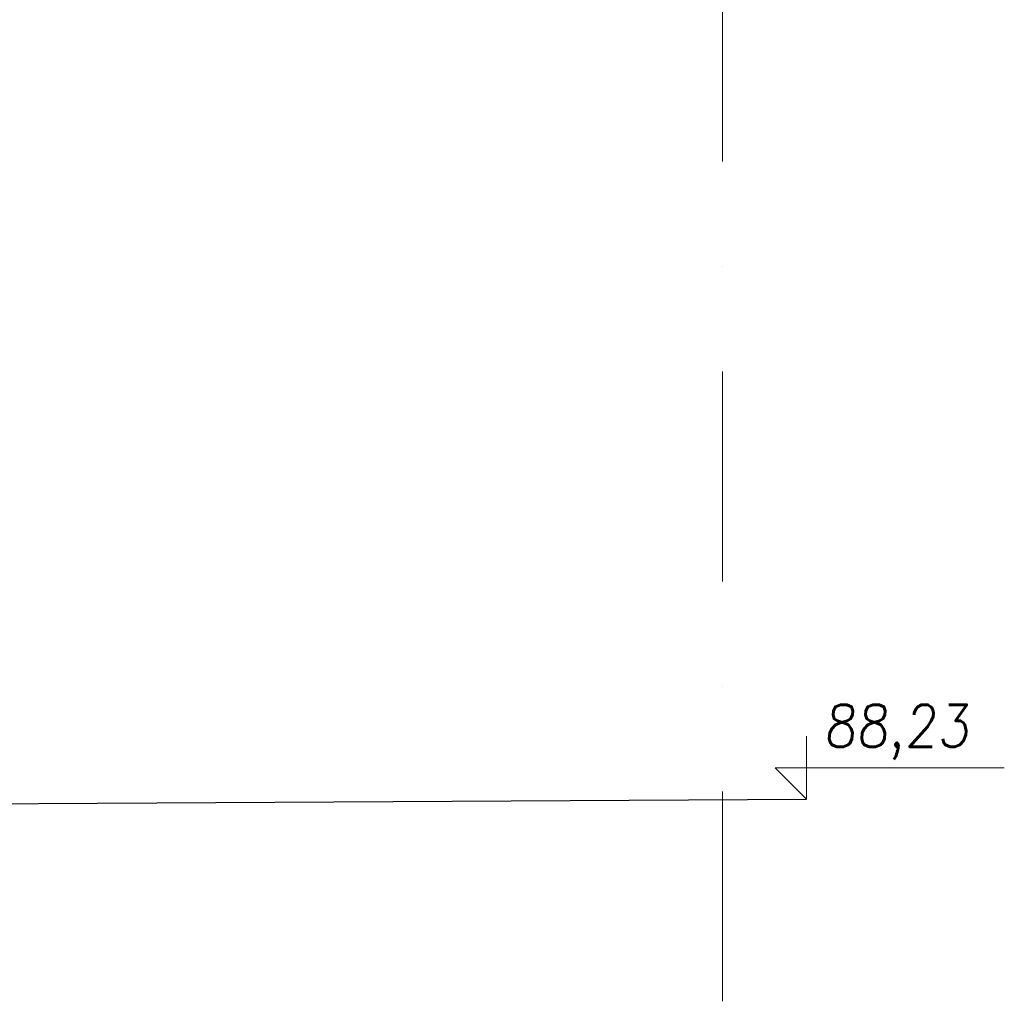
# Model space of a CAD drawing. Extents: x 261105 to 7565828, y -85627 to 5881792.
# Tile 20 of 116: x 334043 to 337560, y -44921 to -41414. Entities that reach past the tile are written whole.
import ezdxf

# ---------------------------------------------------------------- set-up
doc = ezdxf.new("R2010")
doc.units = 0
doc.header["$MEASUREMENT"] = 0
doc.linetypes.add('DASHDOT2', pattern=[0.5, 0.25, -0.125, 0, -0.125])
doc.layers.add('CZ-GR', color=14, linetype='Continuous', lineweight=30)
doc.layers.add('OSIE', color=7, linetype='Continuous', lineweight=5)
doc.layers.add('TB_CIENKA', color=7, linetype='Continuous', lineweight=5, true_color=0x7f7f7f)
doc.layers.add('xxOś 2_rysunek_Widok ogólny_Dimension_', color=7, linetype='Continuous')
doc.styles.add('RBCS_dim1', font='simplex.shx', dxfattribs={"width": 0.9, "oblique": 5, "height": 3})

msp = doc.modelspace()

# ---------------------------------------------------------------- linework, layer by layer
at = {"layer": 'CZ-GR', "elevation": 0}
msp.add_lwpolyline([(313853.6, -44329.1), (336853.6, -44199.1)], dxfattribs=at)
at = {"layer": 'OSIE', "linetype": 'DASHDOT2', "ltscale": 3000}
msp.add_line((336553.6, -44920.9, 0), (336553.6, -37907.9, 0), dxfattribs=at)
at = {"layer": 'TB_CIENKA'}
for p, q in [((336853.6, -43974.1, 0), (336853.6, -44199.1, 0)), ((336853.6, -43974.1, 0), (336853.6, -44199.1, 0)), ((336853.6, -44199.1, 0), (336741.1, -44086.6, 0)), ((336741.1, -44086.6, 0), (336853.6, -44086.6, 0)), ((336853.6, -44199.1, 0), (336741.1, -44086.6, 0)), ((336741.1, -44086.6, 0), (336853.6, -44086.6, 0)), ((336853.6, -44086.6, 0), (337560.1, -44086.6, 0))]:
    msp.add_line(p, q, dxfattribs=at)

# ---------------------------------------------------------------- texts
at = {"layer": 'xxOś 2_rysunek_Widok ogólny_Dimension_', "color": 6, "style": 'RBCS_dim1', "oblique": 5, "width": 0.9}
msp.add_text('88,23', height=150, dxfattribs=at).set_placement((336915.1, -44011.6, 0))

doc.saveas('drawing.dxf')
